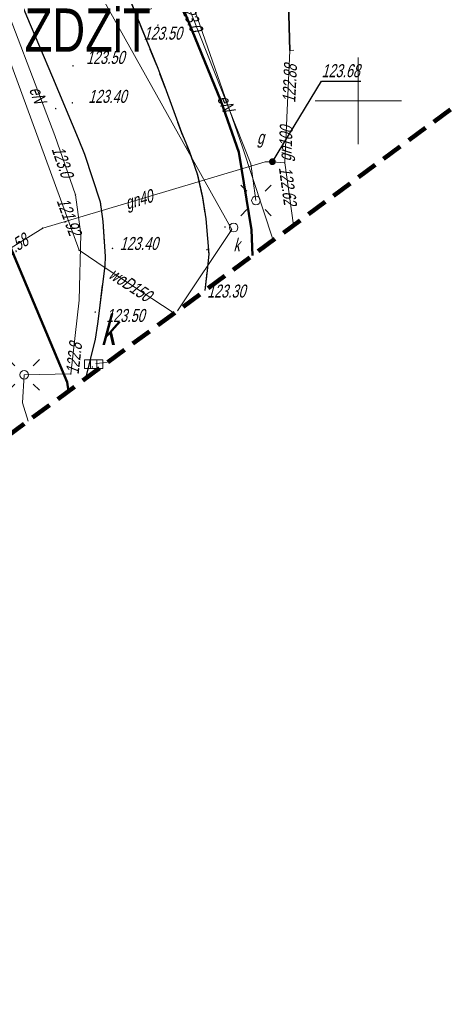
# Model space of a CAD drawing. Extents: x 7463256 to 7464485, y 5957341 to 5958260.
# Tile 62 of 256: x 7463680 to 7463705, y 5957398 to 5957455. Entities that reach past the tile are written whole.
import ezdxf
from ezdxf.enums import TextEntityAlignment as Align

# ---------------------------------------------------------------- set-up
doc = ezdxf.new("R2010")
doc.units = 0
doc.header["$MEASUREMENT"] = 0
for name, pattern in [('1.5_0.5', [2, 1.5, -0.5]), ('218-500', [1, 0.5, -0.5]), ('4', [1.8, 1.2, -0.6]), ('l219_500', [0]), ('mz1.0_0.5', [1.5, 1, -0.5])]:
    doc.linetypes.add(name, pattern=pattern)
doc.layers.get('0').update_dxf_attribs({"color": 2, "linetype": 'CONTINUOUS', "lineweight": 5})
for name, color, linetype in [('203-Punkt załamania granicy działki nie stabilizowany', 7, 'CONTINUOUS'), ('218-Granica użytku', 7, 'CONTINUOUS'), ('219-Linia granicy', 7, 'CONTINUOUS'), ('chodnik (powierzchnia)', 7, 'CONTINUOUS'), ('jezdnia (powierzchnia)', 7, 'CONTINUOUS'), ('kratka ściekowa (punkt)', 7, 'CONTINUOUS'), ('kratka ściekowa (punkt)-Atr17', 7, 'CONTINUOUS'), ('krawężnik (linia)', 7, 'CONTINUOUS'), ('latarnia na słupie lub maszcie (punkt)', 7, 'CONTINUOUS'), ('Obszar opracowania', 7, 'CONTINUOUS'), ('przewód elektroenergetyczny (linia)', 7, 'CONTINUOUS'), ('przewód elektroenergetyczny (linia)-Atr1', 7, 'CONTINUOUS'), ('przewód gazowy (linia)', 7, 'CONTINUOUS'), ('przewód gazowy (linia)-Atr1', 7, 'CONTINUOUS'), ('przewód kanalizacyjny (linia)', 7, 'CONTINUOUS'), ('przewód telekomunikacyjny (linia)', 7, 'CONTINUOUS'), ('przewód wodociągowy (linia)', 7, 'CONTINUOUS'), ('przewód wodociągowy (linia)-Atr1', 7, 'CONTINUOUS'), ('punkt o określonej wysokości (sieć elektroenergetyczna)', 7, 'CONTINUOUS'), ('punkt o określonej wysokości (sieć elektroenergetyczna)-Atr2', 7, 'CONTINUOUS'), ('punkt o określonej wysokości (sieć gazowa)', 7, 'CONTINUOUS'), ('punkt o określonej wysokości (sieć gazowa)-Atr2', 7, 'CONTINUOUS'), ('punkt o określonej wysokości (sieć kanalizacyjna)', 7, 'CONTINUOUS'), ('punkt o określonej wysokości (sieć wodociągowa)', 7, 'CONTINUOUS'), ('punkt o określonej wysokości (sieć wodociągowa)-Atr2', 7, 'CONTINUOUS'), ('punkt wysokościowy naturalny', 7, 'CONTINUOUS'), ('punkt wysokościowy sztuczny', 7, 'CONTINUOUS'), ('punkt wysokościowy sztuczny-Atr2', 7, 'CONTINUOUS'), ('rura ochronna - przewód gazowy (linia)', 7, 'CONTINUOUS'), ('studzienka okrągła - przewód kanalizacyjny (punkt)', 7, 'CONTINUOUS'), ('studzienka okrągła - przewód kanalizacyjny (punkt)-Atr17', 7, 'CONTINUOUS'), ('słup (punkt)', 7, 'CONTINUOUS'), ('Wstawianie ramki sekcyjnej z opisem', 7, 'CONTINUOUS'), ('zasuwa - siec gazowa (punkt)', 7, 'CONTINUOUS'), ('zasuwa - siec gazowa (punkt)-Atr17', 7, 'CONTINUOUS')]:
    doc.layers.add(name, color=color, linetype=linetype)
doc.layers.add('@Właściciele', color=6, linetype='CONTINUOUS', lineweight=20, plot=False)
doc.styles.get("Standard").update_dxf_attribs({"font": 'txt', "width": 0.75})

# ---------------------------------------------------------------- blocks, each defined once
blk = doc.blocks.new('SM011')
at = {"color": 0, "linetype": 'Continuous', "lineweight": 13}
for p, q in [((-0.53, 0.531), (-0.883, 0.884)), ((0.531, 0.531), (0.884, 0.884)), ((-0.53, -0.53), (-0.883, -0.883)), ((0.531, -0.53), (0.884, -0.883))]:
    blk.add_line(p, q, dxfattribs=at)
blk = doc.blocks.new('SM04')
at = {"color": 0, "linetype": 'Continuous', "lineweight": 13}
blk.add_circle((0, 0), 0.25, dxfattribs=at)
blk = doc.blocks.new('PW01')
at = {"linetype": 'Continuous', "lineweight": 13}
h = blk.add_hatch(color=0, dxfattribs=at)
edge = h.paths.add_edge_path()
edge.add_arc((0, 0), 0.045, 0, 360)
blk = doc.blocks.new('PW02')
at = {"linetype": 'Continuous', "lineweight": 13}
h = blk.add_hatch(color=0, dxfattribs=at)
edge = h.paths.add_edge_path()
edge.add_arc((0, 0), 0.045, 0, 360)
blk = doc.blocks.new('US05')
at = {"color": 0, "linetype": 'Continuous', "lineweight": 13}
for p, q in [((-0.525, -0.25), (-0.525, 0.25)), ((-0.525, 0.25), (-0.175, 0.25)), ((-0.175, -0.25), (-0.175, 0.25)), ((-0.175, 0.25), (0.175, 0.25)), ((0.175, -0.25), (0.175, 0.25)), ((0.175, 0.25), (0.525, 0.25)), ((0.525, -0.25), (0.525, 0.25)), ((-0.525, -0.25), (-0.175, -0.25)), ((-0.175, -0.25), (0.175, -0.25)), ((0.175, -0.25), (0.525, -0.25))]:
    blk.add_line(p, q, dxfattribs=at)
blk = doc.blocks.new('US15')
at = {"color": 0, "linetype": 'Continuous', "lineweight": 13}
blk.add_circle((0, 0), 0.25, dxfattribs=at)
blk = doc.blocks.new('US25')
at = {"linetype": 'Continuous', "lineweight": 0}
h = blk.add_hatch(color=0, dxfattribs=at)
edge = h.paths.add_edge_path()
edge.add_arc((0, 0), 0.2, 0, 360)
blk = doc.blocks.new('203')
at = {"linetype": 'Continuous', "lineweight": 0}
h = blk.add_hatch(color=0, dxfattribs=at)
edge = h.paths.add_edge_path()
edge.add_arc((0, 0), 0.045, 0, 360)

msp = doc.modelspace()

# ---------------------------------------------------------------- linework, layer by layer
at = {"layer": '218-Granica użytku', "color": 3, "linetype": '218-500', "lineweight": 18, "flags": 128}
for points in [[(7463692.06, 5957450), (7463688.54, 5957458.64)], [(7463673.59, 5957456.54), (7463683.18, 5957433.75)], [(7463693.1, 5957447.03), (7463692.06, 5957450)], [(7463693.83, 5957442.54), (7463693.1, 5957447.03)], [(7463693.889, 5957441.063), (7463693.83, 5957442.54)], [(7463683.18, 5957433.75), (7463683.267, 5957433.228)]]:
    msp.add_lwpolyline(points, dxfattribs=at)
at = {"layer": '219-Linia granicy', "color": 3, "linetype": 'l219_500', "lineweight": 50, "flags": 128}
for points in [[(7463692.06, 5957450), (7463688.54, 5957458.64)], [(7463683.18, 5957433.75), (7463673.59, 5957456.54)], [(7463693.1, 5957447.03), (7463692.06, 5957450)], [(7463693.83, 5957442.54), (7463693.1, 5957447.03)], [(7463693.889, 5957441.063), (7463693.83, 5957442.54)], [(7463683.267, 5957433.228), (7463683.18, 5957433.75)]]:
    msp.add_lwpolyline(points, dxfattribs=at)
at = {"layer": 'chodnik (powierzchnia)', "color": 7, "linetype": 'mz1.0_0.5', "lineweight": 18, "flags": 128}
msp.add_lwpolyline([(7463691.135, 5957439.031), (7463691.26, 5957440.16), (7463691.37, 5957441.09), (7463691.2, 5957443.13), (7463690.99, 5957444.4), (7463690.72, 5957445.69), (7463690.22, 5957447.06), (7463689.79, 5957448.13), (7463688.83, 5957450.77), (7463688.41, 5957451.85), (7463686.92, 5957455.54), (7463685.46, 5957459.25), (7463683.92, 5957462.99), (7463682.38, 5957466.74), (7463681.64, 5957468.91), (7463681.35, 5957469.78), (7463681.11, 5957471.51), (7463681.1, 5957474.24), (7463684.15, 5957476.71), (7463683.95, 5957474.46), (7463683.93, 5957472.24), (7463684.28, 5957469.96), (7463685.1, 5957467.44), (7463688.54, 5957458.64), (7463692.06, 5957450), (7463693.1, 5957447.03), (7463693.83, 5957442.54), (7463693.889, 5957441.063)], dxfattribs=at)
at = {"layer": 'jezdnia (powierzchnia)', "color": 7, "linetype": '1.5_0.5', "lineweight": 18, "flags": 128}
msp.add_lwpolyline([(7463684.238, 5957433.944), (7463684.8, 5957436.23), (7463684.93, 5957437.11), (7463685.35, 5957440.46), (7463685.37, 5957441.01), (7463685.24, 5957443.02), (7463685.08, 5957444.17), (7463684.18, 5957446.92), (7463683.81, 5957447.82), (7463682.34, 5957451.37), (7463680.83, 5957454.91), (7463679.29, 5957458.59), (7463678.44, 5957460.54), (7463678.47, 5957460.82), (7463678.53, 5957461.31), (7463678.59, 5957461.81), (7463678.65, 5957462.3), (7463678.72, 5957462.79), (7463678.78, 5957463.28), (7463678.85, 5957463.78), (7463678.93, 5957464.27), (7463679, 5957464.76), (7463679.08, 5957465.25), (7463679.16, 5957465.73), (7463679.25, 5957466.22), (7463679.33, 5957466.7), (7463679.42, 5957467.19), (7463679.52, 5957467.67), (7463679.61, 5957468.16), (7463679.71, 5957468.64), (7463679.81, 5957469.12), (7463679.91, 5957469.61), (7463680.02, 5957470.09), (7463680.13, 5957470.57), (7463680.25, 5957471.05), (7463680.36, 5957471.52), (7463680.48, 5957471.99), (7463680.61, 5957472.47), (7463680.74, 5957472.94), (7463680.87, 5957473.41), (7463681, 5957473.88), (7463681.1, 5957474.24), (7463681.11, 5957471.55), (7463681.35, 5957469.82), (7463681.64, 5957468.95), (7463682.38, 5957466.78), (7463683.92, 5957463.03), (7463685.46, 5957459.29), (7463686.92, 5957455.58), (7463688.41, 5957451.89), (7463688.83, 5957450.81), (7463689.79, 5957448.17), (7463690.22, 5957447.1), (7463690.72, 5957445.73), (7463690.99, 5957444.44), (7463691.2, 5957443.17), (7463691.37, 5957441.13), (7463691.26, 5957440.2), (7463691.13, 5957439.028)], dxfattribs=at)
at = {"layer": 'krawężnik (linia)', "color": 7, "linetype": 'Continuous', "lineweight": 25, "flags": 128}
for points in [[(7463681.1, 5957474.24), (7463681.11, 5957471.55), (7463681.35, 5957469.82), (7463681.64, 5957468.95), (7463682.38, 5957466.78), (7463683.92, 5957463.03), (7463685.46, 5957459.29), (7463686.92, 5957455.58), (7463688.41, 5957451.89), (7463688.83, 5957450.81), (7463689.79, 5957448.17), (7463690.22, 5957447.1), (7463690.72, 5957445.73), (7463690.99, 5957444.44), (7463691.2, 5957443.17), (7463691.37, 5957441.13), (7463691.26, 5957440.2), (7463691.13, 5957439.028)], [(7463678.44, 5957460.54), (7463679.29, 5957458.59), (7463680.83, 5957454.91), (7463682.34, 5957451.37), (7463683.81, 5957447.82), (7463684.18, 5957446.92), (7463685.08, 5957444.17), (7463685.24, 5957443.02), (7463685.37, 5957441.01), (7463685.35, 5957440.46), (7463684.93, 5957437.11), (7463684.8, 5957436.23), (7463684.238, 5957433.944)]]:
    msp.add_lwpolyline(points, dxfattribs=at)
at = {"layer": 'Obszar opracowania', "color": 132, "linetype": '4', "lineweight": 200, "flags": 128}
msp.add_lwpolyline([(7463648.63, 5957598.42), (7463381.17, 5957559), (7463352.31, 5957567.45), (7463255.88, 5957568.85), (7463280.41, 5957340.9), (7463468.95, 5957378.08), (7463536.66, 5957509.53), (7463626.95, 5957460.4), (7463653.5, 5957411.27), (7463734.5, 5957471.02), (7463879.22, 5957698.07), (7464314.97, 5957939.96), (7464470.72, 5957945.23), (7464483.34, 5958244.06), (7464262.86, 5958260.06), (7464240.11, 5958013.73), (7463789.91, 5957739.13), (7463712.41, 5957593.35)], close=True, dxfattribs=at)
at = {"layer": 'przewód elektroenergetyczny (linia)', "color": 1, "linetype": 'Continuous', "lineweight": 18, "flags": 128}
for points in [[(7463651.47, 5957496.38), (7463650.89, 5957495.99), (7463651.45, 5957495.1), (7463658.11, 5957483.84), (7463664.68, 5957470.74), (7463665.43, 5957468.31), (7463666.07, 5957467.63), (7463669.86, 5957466.38), (7463679.08, 5957463.65), (7463679.26, 5957463.1), (7463679.08, 5957460.55), (7463679.18, 5957458.47), (7463678.89, 5957457.38), (7463682.46, 5957447.99), (7463683.66, 5957444.56), (7463683.97, 5957442.29), (7463683.88, 5957438.47), (7463683.39, 5957434.22), (7463680.69, 5957434.16), (7463680.6, 5957432.55), (7463680.921, 5957431.497)], [(7463687.66, 5957455.2), (7463689.99, 5957455.94), (7463693.8, 5957446.36), (7463694.09, 5957444.24)]]:
    msp.add_lwpolyline(points, dxfattribs=at)
at = {"layer": 'przewód gazowy (linia)', "color": 40, "linetype": 'Continuous', "lineweight": 18, "flags": 128}
for points in [[(7463725.44, 5957532.73), (7463719.47, 5957523.22), (7463716.46, 5957518.15), (7463710.63, 5957508.81), (7463707.91, 5957504.27), (7463700.39, 5957502.92), (7463697.28, 5957497.72), (7463690.31, 5957486.19), (7463685.73, 5957478.71), (7463693.72, 5957469.83), (7463695.46, 5957467.75), (7463695.66, 5957462.39), (7463695.89, 5957458.42), (7463696.05, 5957452.91)], [(7463696.05, 5957452.91), (7463695.75, 5957446.42), (7463696.254, 5957442.808)], [(7463696.28, 5957452.92), (7463696.05, 5957452.91)], [(7463646.968, 5957423.357), (7463649.18, 5957426.18), (7463649.86, 5957426.27), (7463652.41, 5957424.19), (7463661.05, 5957429.95), (7463664, 5957431.91), (7463665.82, 5957433.13), (7463666.06, 5957433.26), (7463668.4, 5957434.65), (7463670.45, 5957435.61), (7463679.38, 5957441.15), (7463681.77, 5957442.64), (7463683.91, 5957443.28), (7463694.62, 5957446.48), (7463695.04, 5957446.48), (7463695.75, 5957446.42)]]:
    msp.add_lwpolyline(points, dxfattribs=at)
at = {"layer": 'przewód kanalizacyjny (linia)', "color": 34, "linetype": 'Continuous', "lineweight": 18, "flags": 128}
for points in [[(7463669.73, 5957483.58), (7463692.7, 5957442.57), (7463689.557, 5957437.867)], [(7463669.73, 5957483.58), (7463692.7, 5957442.57), (7463689.557, 5957437.867)], [(7463669.73, 5957483.58), (7463692.7, 5957442.57), (7463689.557, 5957437.867)], [(7463669.73, 5957483.58), (7463692.7, 5957442.57), (7463689.557, 5957437.867)], [(7463684.83, 5957434.82), (7463685.492, 5957434.869)]]:
    msp.add_lwpolyline(points, dxfattribs=at)
at = {"layer": 'przewód telekomunikacyjny (linia)', "color": 30, "linetype": 'Continuous', "lineweight": 18, "flags": 128}
msp.add_lwpolyline([(7463684.64, 5957473.04), (7463686.2, 5957467.83), (7463689.42, 5957458.5), (7463693.31, 5957447.31), (7463695.074, 5957441.937)], dxfattribs=at)
at = {"layer": 'przewód wodociągowy (linia)', "color": 5, "linetype": 'Continuous', "lineweight": 18, "flags": 128}
msp.add_lwpolyline([(7463605.819, 5957592.11), (7463605.94, 5957591.5), (7463608.48, 5957579.79), (7463611.59, 5957562.55), (7463620.48, 5957538.45), (7463622.31, 5957535.35), (7463626.17, 5957530.51), (7463626.87, 5957529.92), (7463629.64, 5957527.19), (7463630.86, 5957526.03), (7463641.3, 5957516.12), (7463648.51, 5957509.23), (7463653.76, 5957505.48), (7463663.56, 5957493.19), (7463673.71, 5957469.12), (7463683.87, 5957441.37), (7463685.44, 5957440.3), (7463689.36, 5957437.722)], dxfattribs=at)
at = {"layer": 'punkt o określonej wysokości (sieć gazowa)-Atr2', "color": 7, "flags": 128}
msp.add_lwpolyline([(7463695.04, 5957446.48), (7463697.88, 5957451.13), (7463700.138, 5957451.13)], dxfattribs=at)
at = {"layer": 'rura ochronna - przewód gazowy (linia)', "color": 40, "linetype": 'Continuous', "lineweight": 35, "flags": 128}
msp.add_lwpolyline([(7463696.05, 5957452.91), (7463695.89, 5957458.42)], dxfattribs=at)
at = {"layer": 'Wstawianie ramki sekcyjnej z opisem', "color": 7, "linetype": 'Continuous', "lineweight": 13, "flags": 128}
for points in [[(7463700, 5957447.5), (7463700, 5957452.5)], [(7463697.5, 5957450), (7463702.5, 5957450)]]:
    msp.add_lwpolyline(points, dxfattribs=at)

# ---------------------------------------------------------------- block references
at = {"layer": '203-Punkt załamania granicy działki nie stabilizowany', "color": 3, "linetype": 'Continuous', "lineweight": 18}
for p in [(7463692.06, 5957450), (7463693.1, 5957447.03), (7463693.83, 5957442.54), (7463683.18, 5957433.75)]:
    msp.add_blockref('203', p, dxfattribs=at)
at = {"layer": 'kratka ściekowa (punkt)', "color": 7, "linetype": 'Continuous', "lineweight": 18}
msp.add_blockref('US05', (7463684.71, 5957434.78), dxfattribs=at)
at = {"layer": 'latarnia na słupie lub maszcie (punkt)', "color": 7, "linetype": 'Continuous', "lineweight": 18}
for p in [(7463694.09, 5957444.24), (7463680.69, 5957434.16)]:
    msp.add_blockref('SM011', p, dxfattribs=at)
at = {"layer": 'punkt o określonej wysokości (sieć elektroenergetyczna)', "color": 1, "linetype": 'Continuous', "lineweight": 13}
for p in [(7463683.66, 5957444.56), (7463683.39, 5957434.22)]:
    msp.add_blockref('PW01', p, dxfattribs=at)
at = {"layer": 'punkt o określonej wysokości (sieć gazowa)', "color": 40, "linetype": 'Continuous', "lineweight": 13}
for p in [(7463696.05, 5957452.91), (7463695.75, 5957446.42), (7463681.77, 5957442.64)]:
    msp.add_blockref('PW01', p, dxfattribs=at)
at = {"layer": 'punkt o określonej wysokości (sieć gazowa)', "color": 40, "linetype": 'Continuous', "lineweight": 13, "rotation": 355.764}
msp.add_blockref('PW01', (7463695.04, 5957446.48), dxfattribs=at)
at = {"layer": 'punkt o określonej wysokości (sieć kanalizacyjna)', "color": 34, "linetype": 'Continuous', "lineweight": 13}
for p in [(7463692.3, 5957442.71), (7463692.55, 5957442.84), (7463692.61, 5957442.44), (7463684.64, 5957434.62)]:
    msp.add_blockref('PW01', p, dxfattribs=at)
at = {"layer": 'punkt o określonej wysokości (sieć wodociągowa)', "color": 5, "linetype": 'Continuous', "lineweight": 13}
msp.add_blockref('PW01', (7463683.87, 5957441.37), dxfattribs=at)
at = {"layer": 'punkt wysokościowy naturalny', "color": 7, "linetype": 'Continuous', "lineweight": 13}
msp.add_blockref('PW01', (7463682.52, 5957449.55), dxfattribs=at)
at = {"layer": 'punkt wysokościowy sztuczny', "color": 7, "linetype": 'Continuous', "lineweight": 13}
for p in [(7463688.42, 5957454.37), (7463683.52, 5957452.02), (7463683.48, 5957449.88), (7463685.8, 5957441.47), (7463691.26, 5957441.4), (7463684.8, 5957437.79)]:
    msp.add_blockref('PW02', p, dxfattribs=at)
at = {"layer": 'studzienka okrągła - przewód kanalizacyjny (punkt)', "color": 34, "linetype": 'Continuous', "lineweight": 18}
msp.add_blockref('US15', (7463692.8, 5957442.67), dxfattribs=at)
at = {"layer": 'słup (punkt)', "color": 7, "linetype": 'Continuous', "lineweight": 18}
for p in [(7463694.09, 5957444.24), (7463680.69, 5957434.16)]:
    msp.add_blockref('SM04', p, dxfattribs=at)
at = {"layer": 'zasuwa - siec gazowa (punkt)', "color": 7, "linetype": 'Continuous', "lineweight": 13, "rotation": 355.764}
msp.add_blockref('US25', (7463695.04, 5957446.48), dxfattribs=at)

# ---------------------------------------------------------------- texts
at = {"layer": '@Właściciele', "insert": (7463680.726, 5957455.334), "char_height": 2.5, "width": 5.76377, "attachment_point": 1}
msp.add_mtext('{\\fArial|b0|i0|c238|p34;ZDZiT}', dxfattribs=at)
at = {"layer": 'kratka ściekowa (punkt)-Atr17', "color": 7, "oblique": 15, "width": 0.722}
msp.add_text('k', height=1.75, dxfattribs=at).set_placement((7463685.1, 5957435.88))
at = {"layer": 'przewód elektroenergetyczny (linia)-Atr1', "color": 1, "oblique": 15, "width": 0.72}
for rotation, p in [(290.82, (7463680.97, 5957450.65)), (293.2, (7463691.83, 5957450.14))]:
    msp.add_text('eN', height=0.75, rotation=rotation, dxfattribs=at).set_placement(p)
at = {"layer": 'przewód gazowy (linia)-Atr1', "color": 7, "oblique": 15, "width": 0.72}
for s, rotation, p in [('gn100', 87.353, (7463695.75, 5957446.52)), ('gn40', 16.635, (7463686.55, 5957444.07))]:
    msp.add_text(s, height=0.75, rotation=rotation, dxfattribs=at).set_placement(p, align=Align.MIDDLE_LEFT)
at = {"layer": 'przewód wodociągowy (linia)-Atr1', "color": 5, "oblique": 15, "width": 0.72}
msp.add_text('woD150', height=0.75, rotation=-33.332, dxfattribs=at).set_placement((7463685.723, 5957440.114), align=Align.MIDDLE_LEFT)
at = {"layer": 'punkt o określonej wysokości (sieć elektroenergetyczna)-Atr2', "color": 1, "oblique": 15, "width": 0.72}
for s, rotation, p in [('123.0', 292.23, (7463689.65, 5957455.59)), ('123.0', 288.97, (7463682.27, 5957447.21)), ('122.8', 83.42, (7463683.84, 5957434.17))]:
    msp.add_text(s, height=0.75, rotation=rotation, dxfattribs=at).set_placement(p)
at = {"layer": 'punkt o określonej wysokości (sieć gazowa)-Atr2', "color": 40, "oblique": 15, "width": 0.72}
msp.add_text('122.88', height=0.75, rotation=87.353, dxfattribs=at).set_placement((7463696.36, 5957449.87))
msp.add_text('123.68', height=0.75, dxfattribs=at).set_placement((7463697.88, 5957451.138), align=Align.BOTTOM_LEFT)
for s, rotation, p in [('122.62', -82.059, (7463695.78, 5957446.18)), ('122.58', 31.815, (7463678.94, 5957440.88))]:
    msp.add_text(s, height=0.75, rotation=rotation, dxfattribs=at).set_placement(p, align=Align.MIDDLE_LEFT)
at = {"layer": 'punkt o określonej wysokości (sieć wodociągowa)-Atr2', "color": 5, "oblique": 15, "width": 0.72}
msp.add_text('121.92', height=0.75, rotation=290.11, dxfattribs=at).set_placement((7463682.56, 5957444.22))
at = {"layer": 'punkt wysokościowy sztuczny-Atr2', "color": 7, "oblique": 15, "width": 0.72}
for s, p in [('123.50', (7463687.6, 5957453.53)), ('123.50', (7463684.28, 5957452.13)), ('123.40', (7463684.4, 5957449.88)), ('123.40', (7463686.22, 5957441.38)), ('123.30', (7463691.27, 5957438.63)), ('123.50', (7463685.44, 5957437.22))]:
    msp.add_text(s, height=0.75, dxfattribs=at).set_placement(p)
at = {"layer": 'studzienka okrągła - przewód kanalizacyjny (punkt)-Atr17', "color": 34, "oblique": 15, "width": 0.72}
msp.add_text('k', height=0.75, dxfattribs=at).set_placement((7463692.79, 5957441.31))
at = {"layer": 'zasuwa - siec gazowa (punkt)-Atr17', "color": 7, "oblique": 15, "width": 0.72}
msp.add_text('g', height=0.75, dxfattribs=at).set_placement((7463694.15, 5957447.51))

doc.saveas('drawing.dxf')
